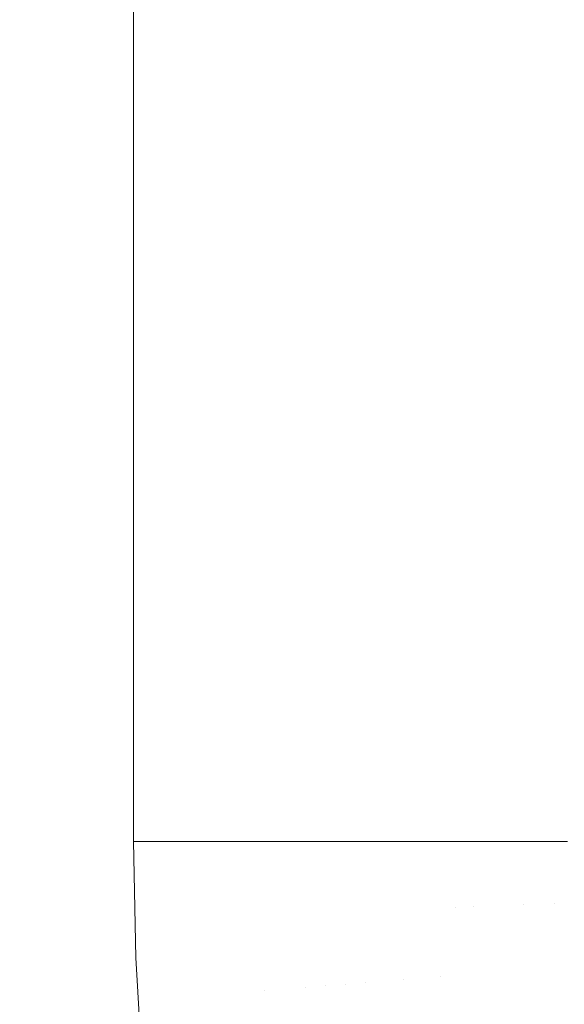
# Model space of a CAD drawing. Header units: centimetres. Extents: x -21.6 to 22.7, y 3.4 to 5.2.
# Tile 126 of 256: x -6.806 to -6.7397, y 3.8804 to 4.0002. Entities that reach past the tile are written whole.
import ezdxf

# ---------------------------------------------------------------- set-up
doc = ezdxf.new("R2010")
doc.units = ezdxf.units.CM
doc.header["$LTSCALE"] = 2.54
doc.layers.add('Lucido design-1', color=7, linetype='Continuous')

# ---------------------------------------------------------------- blocks, each defined once
blk = doc.blocks.new('Gruppo-4-1')
at = {"color": 7, "linetype": 'Continuous', "lineweight": 9}
blk.add_3dface([(-21.50342, 5.10021, -1872.21551), (-21.50342, 3.50021, -1872.21551), (22.63035, 3.50021, -1872.21551), (22.63035, 5.10021, -1872.21551)], dxfattribs=at)
for points, invisible_edges in [([(-21.50342, 3.50021, -1873.01551), (-21.50342, 5.10021, -1873.01551), (-6.79217, 5.10021, -1873.01551), (-6.79217, 3.90021, -1873.01551)], 8), ([(-6.79046, 5.10021, -1873.01549), (-6.79046, 3.90021, -1873.01549), (-6.79217, 3.90021, -1873.01551), (-6.79217, 5.10021, -1873.01551)], 1), ([(-6.78957, 3.90021, -1873.01545), (-6.79046, 3.90021, -1873.01549), (-6.79046, 5.10021, -1873.01549), (-6.78953, 5.10021, -1873.01545)], 10), ([(-6.78953, 5.10021, -1873.01545), (-6.78768, 5.10021, -1873.01537), (-6.78768, 3.90021, -1873.01537), (-6.78957, 3.90021, -1873.01545)], 10), ([(-6.7849, 3.90021, -1873.01513), (-6.78768, 3.90021, -1873.01537), (-6.78768, 5.10021, -1873.01537), (-6.78681, 5.10021, -1873.01529)], 10), ([(-6.78681, 5.10021, -1873.01529), (-6.7849, 5.10021, -1873.01513), (-6.7849, 3.90021, -1873.01513)], 10), ([(-6.78211, 3.90021, -1873.01478), (-6.78439, 3.90021, -1873.01507), (-6.7849, 5.10021, -1873.01513), (-6.78258, 5.10021, -1873.01484)], 10), ([(-6.78439, 3.90021, -1873.01507), (-6.7849, 3.90021, -1873.01513), (-6.7849, 5.10021, -1873.01513)], 10), ([(-6.78258, 5.10021, -1873.01484), (-6.78211, 5.10021, -1873.01478), (-6.78211, 3.90021, -1873.01478)], 10), ([(-6.78211, 3.90021, -1873.01478), (-6.78211, 5.10021, -1873.01478), (-6.78114, 5.10021, -1873.01462)], 9), ([(-6.78114, 5.10021, -1873.01462), (-6.77932, 5.10021, -1873.01431), (-6.77932, 3.90021, -1873.01431), (-6.78211, 3.90021, -1873.01478)], 10), ([(-6.77672, 3.90021, -1873.01377), (-6.77926, 3.90021, -1873.0143), (-6.77932, 5.10021, -1873.01431), (-6.77818, 5.10021, -1873.01407)], 10), ([(-6.77926, 3.90021, -1873.0143), (-6.77932, 3.90021, -1873.01431), (-6.77932, 5.10021, -1873.01431)], 10), ([(-6.77818, 5.10021, -1873.01407), (-6.77668, 5.10021, -1873.01376), (-6.77672, 3.90021, -1873.01377)], 10), ([(-6.77668, 5.10021, -1873.01376), (-6.77653, 5.10021, -1873.01373), (-6.77653, 3.90021, -1873.01373), (-6.77672, 3.90021, -1873.01377)], 10), ([(-6.77373, 3.90021, -1873.01302), (-6.7742, 3.90021, -1873.01314), (-6.77653, 5.10021, -1873.01373), (-6.77516, 5.10021, -1873.01338)], 10), ([(-6.7742, 3.90021, -1873.01314), (-6.77653, 3.90021, -1873.01373), (-6.77653, 5.10021, -1873.01373)], 10), ([(-6.77516, 5.10021, -1873.01338), (-6.77373, 5.10021, -1873.01302), (-6.77373, 3.90021, -1873.01302)], 10), ([(-6.77093, 3.90021, -1873.0122), (-6.77373, 3.90021, -1873.01302), (-6.77373, 5.10021, -1873.01302), (-6.77206, 5.10021, -1873.01253)], 10), ([(-6.77206, 5.10021, -1873.01253), (-6.77093, 5.10021, -1873.0122), (-6.77093, 3.90021, -1873.0122)], 10), ([(-6.76925, 3.90021, -1873.01162), (-6.77093, 3.90021, -1873.0122), (-6.77093, 5.10021, -1873.0122), (-6.77048, 5.10021, -1873.01204)], 10), ([(-6.77048, 5.10021, -1873.01204), (-6.7689, 5.10021, -1873.0115), (-6.76925, 3.90021, -1873.01162)], 10), ([(-6.7689, 5.10021, -1873.0115), (-6.76814, 5.10021, -1873.01124), (-6.76814, 3.90021, -1873.01124), (-6.76925, 3.90021, -1873.01162)], 10), ([(-6.76814, 5.10021, -1873.01124), (-6.76534, 5.10021, -1873.01016), (-6.76534, 3.90021, -1873.01016), (-6.76682, 3.90021, -1873.01073)], 10), ([(-6.76682, 3.90021, -1873.01073), (-6.76814, 3.90021, -1873.01124), (-6.76814, 5.10021, -1873.01124)], 10), ([(-6.76442, 3.90021, -1873.00976), (-6.76534, 3.90021, -1873.01016), (-6.76534, 5.10021, -1873.01016), (-6.76405, 5.10021, -1873.0096)], 10), ([(-6.76405, 5.10021, -1873.0096), (-6.76255, 5.10021, -1873.00895), (-6.76255, 3.90021, -1873.00895), (-6.76442, 3.90021, -1873.00976)], 10), ([(-6.75976, 3.90021, -1873.0076), (-6.76255, 3.90021, -1873.00895), (-6.76255, 5.10021, -1873.00895), (-6.76076, 5.10021, -1873.00808)], 10), ([(-6.76076, 5.10021, -1873.00808), (-6.75976, 5.10021, -1873.0076), (-6.75976, 3.90021, -1873.0076)], 10), ([(-6.75976, 5.10021, -1873.0076), (-6.75699, 5.10021, -1873.00612), (-6.75699, 3.90021, -1873.00612), (-6.75974, 3.90021, -1873.00759)], 10), ([(-6.75974, 3.90021, -1873.00759), (-6.75976, 3.90021, -1873.0076), (-6.75976, 5.10021, -1873.0076)], 10), ([(-6.75524, 3.90021, -1873.00509), (-6.75699, 3.90021, -1873.00612), (-6.75699, 5.10021, -1873.00612), (-6.75575, 5.10021, -1873.00539)], 10), ([(-6.75575, 5.10021, -1873.00539), (-6.75422, 5.10021, -1873.00449), (-6.75422, 3.90021, -1873.00449), (-6.75524, 3.90021, -1873.00509)], 10), ([(-6.75306, 3.90021, -1873.00374), (-6.75422, 3.90021, -1873.00449), (-6.75422, 5.10021, -1873.00449), (-6.75239, 5.10021, -1873.0033)], 10), ([(-6.75239, 5.10021, -1873.0033), (-6.75147, 5.10021, -1873.00271), (-6.75147, 3.90021, -1873.00271), (-6.75306, 3.90021, -1873.00374)], 10), ([(-6.75093, 3.90021, -1873.00232), (-6.75147, 3.90021, -1873.00271), (-6.75147, 5.10021, -1873.00271), (-6.7507, 5.10021, -1873.00216)], 10), ([(-6.7507, 5.10021, -1873.00216), (-6.74874, 5.10021, -1873.00078), (-6.74874, 3.90021, -1873.00078), (-6.75093, 3.90021, -1873.00232)], 10), ([(-6.74682, 3.90021, -1872.9993), (-6.74874, 3.90021, -1873.00078), (-6.74874, 5.10021, -1873.00078), (-6.74733, 5.10021, -1872.99969)], 10), ([(-6.74733, 5.10021, -1872.99969), (-6.74603, 5.10021, -1872.9987), (-6.74603, 3.90021, -1872.9987), (-6.74682, 3.90021, -1872.9993)], 10), ([(-6.74485, 3.90021, -1872.99771), (-6.74603, 3.90021, -1872.9987), (-6.74603, 5.10021, -1872.9987), (-6.74565, 5.10021, -1872.99837)], 10), ([(-6.74335, 3.90021, -1872.99645), (-6.74485, 3.90021, -1872.99771), (-6.74565, 5.10021, -1872.99837), (-6.74397, 5.10021, -1872.99697)], 10), ([(-6.74397, 5.10021, -1872.99697), (-6.74335, 5.10021, -1872.99645), (-6.74335, 3.90021, -1872.99645)], 10), ([(-6.74195, 5.10021, -1872.9952), (-6.74195, 3.90021, -1872.9952), (-6.74335, 3.90021, -1872.99645), (-6.74335, 5.10021, -1872.99645)], 5), ([(-6.74195, 5.10021, -1872.9952), (-6.73932, 5.10021, -1872.9927), (-6.73932, 3.90021, -1872.9927), (-6.74107, 3.90021, -1872.99437)], 10), ([(-6.74107, 3.90021, -1872.99437), (-6.74195, 3.90021, -1872.9952), (-6.74195, 5.10021, -1872.9952)], 10), ([(-6.79217, 3.90021, -1873.01551), (-6.79189, 3.88606, -1873.01551), (-21.50342, 3.50021, -1873.01551)], 10), ([(-6.79189, 3.88606, -1873.01551), (-6.79217, 3.90021, -1873.01551), (-6.79046, 3.90021, -1873.01549)], 8), ([(-6.79046, 3.90021, -1873.01549), (-6.78989, 3.8604, -1873.01551), (-6.79097, 3.87086, -1873.01551), (-6.79189, 3.88606, -1873.01551)], 9), ([(-6.79046, 3.90021, -1873.01549), (-6.78957, 3.90021, -1873.01545), (-6.78739, 3.8608, -1873.01547)], 10), ([(-6.78739, 3.8608, -1873.01547), (-6.78989, 3.8604, -1873.01551), (-6.79046, 3.90021, -1873.01549)], 11), ([(-6.78957, 3.90021, -1873.01545), (-6.78768, 3.90021, -1873.01537), (-6.78482, 3.86122, -1873.01532)], 10), ([(-6.78482, 3.86122, -1873.01532), (-6.78739, 3.8608, -1873.01547), (-6.78957, 3.90021, -1873.01545)], 11), ([(-6.78482, 3.86122, -1873.01532), (-6.78768, 3.90021, -1873.01537), (-6.7849, 3.90021, -1873.01513)], 9), ([(-6.7849, 3.90021, -1873.01513), (-6.78439, 3.90021, -1873.01507), (-6.78225, 3.86163, -1873.01508)], 10), ([(-6.78225, 3.86163, -1873.01508), (-6.78482, 3.86122, -1873.01532), (-6.7849, 3.90021, -1873.01513)], 11), ([(-6.78439, 3.90021, -1873.01507), (-6.78211, 3.90021, -1873.01478), (-6.7797, 3.86204, -1873.01474), (-6.78225, 3.86163, -1873.01508)], 14), ([(-6.7797, 3.86204, -1873.01474), (-6.78211, 3.90021, -1873.01478), (-6.77932, 3.90021, -1873.01431)], 9), ([(-6.77932, 3.90021, -1873.01431), (-6.77926, 3.90021, -1873.0143), (-6.77717, 3.86245, -1873.0143), (-6.7797, 3.86204, -1873.01474)], 14), ([(-6.77717, 3.86245, -1873.0143), (-6.77926, 3.90021, -1873.0143), (-6.77623, 3.88208, -1873.01377)], 11), ([(-6.77926, 3.90021, -1873.0143), (-6.77672, 3.90021, -1873.01377), (-6.77623, 3.88208, -1873.01377)], 10), ([(-6.77623, 3.88208, -1873.01377), (-6.77672, 3.90021, -1873.01377), (-6.77653, 3.90021, -1873.01373)], 9), ([(-6.77653, 3.90021, -1873.01373), (-6.7742, 3.90021, -1873.01314), (-6.77372, 3.88227, -1873.01315), (-6.77623, 3.88208, -1873.01377)], 14), ([(-6.77372, 3.88227, -1873.01315), (-6.7742, 3.90021, -1873.01314), (-6.77373, 3.90021, -1873.01302)], 9), ([(-6.77373, 3.90021, -1873.01302), (-6.77093, 3.90021, -1873.0122), (-6.77123, 3.88246, -1873.01244)], 10), ([(-6.77123, 3.88246, -1873.01244), (-6.77372, 3.88227, -1873.01315), (-6.77373, 3.90021, -1873.01302)], 11), ([(-6.76877, 3.88265, -1873.01164), (-6.77123, 3.88246, -1873.01244), (-6.77093, 3.90021, -1873.0122)], 11), ([(-6.77093, 3.90021, -1873.0122), (-6.76925, 3.90021, -1873.01162), (-6.76877, 3.88265, -1873.01164)], 10), ([(-6.76877, 3.88265, -1873.01164), (-6.76925, 3.90021, -1873.01162), (-6.76814, 3.90021, -1873.01124)], 9), ([(-6.76635, 3.88284, -1873.01075), (-6.76877, 3.88265, -1873.01164), (-6.76814, 3.90021, -1873.01124)], 11), ([(-6.76814, 3.90021, -1873.01124), (-6.76682, 3.90021, -1873.01073), (-6.76635, 3.88284, -1873.01075)], 10), ([(-6.76635, 3.88284, -1873.01075), (-6.76682, 3.90021, -1873.01073), (-6.76534, 3.90021, -1873.01016)], 9), ([(-6.76395, 3.88303, -1873.00978), (-6.76635, 3.88284, -1873.01075), (-6.76534, 3.90021, -1873.01016)], 11), ([(-6.76534, 3.90021, -1873.01016), (-6.76442, 3.90021, -1873.00976), (-6.76395, 3.88303, -1873.00978)], 10), ([(-6.76395, 3.88303, -1873.00978), (-6.76442, 3.90021, -1873.00976), (-6.76255, 3.90021, -1873.00895)], 9), ([(-6.76255, 3.90021, -1873.00895), (-6.7616, 3.88321, -1873.00872), (-6.76395, 3.88303, -1873.00978)], 11), ([(-6.75929, 3.88339, -1873.00759), (-6.7616, 3.88321, -1873.00872), (-6.76255, 3.90021, -1873.00895), (-6.75976, 3.90021, -1873.0076)], 11), ([(-6.75976, 3.90021, -1873.0076), (-6.75974, 3.90021, -1873.00759), (-6.75929, 3.88339, -1873.00759)], 10), ([(-6.75974, 3.90021, -1873.00759), (-6.75699, 3.90021, -1873.00612), (-6.75702, 3.88357, -1873.00638), (-6.75929, 3.88339, -1873.00759)], 14), ([(-6.75479, 3.88374, -1873.0051), (-6.75702, 3.88357, -1873.00638), (-6.75699, 3.90021, -1873.00612)], 11), ([(-6.75699, 3.90021, -1873.00612), (-6.75524, 3.90021, -1873.00509), (-6.75479, 3.88374, -1873.0051)], 10), ([(-6.75479, 3.88374, -1873.0051), (-6.75524, 3.90021, -1873.00509), (-6.75295, 3.89218, -1873.00375)], 11), ([(-6.75295, 3.89218, -1873.00375), (-6.75524, 3.90021, -1873.00509), (-6.75422, 3.90021, -1873.00449)], 9), ([(-6.75422, 3.90021, -1873.00449), (-6.75306, 3.90021, -1873.00374), (-6.75295, 3.89218, -1873.00375)], 10), ([(-6.75295, 3.89218, -1873.00375), (-6.75306, 3.90021, -1873.00374), (-6.75147, 3.90021, -1873.00271)], 9), ([(-6.75147, 3.90021, -1873.00271), (-6.75082, 3.89227, -1873.00233), (-6.75295, 3.89218, -1873.00375)], 11), ([(-6.75147, 3.90021, -1873.00271), (-6.75093, 3.90021, -1873.00232), (-6.75082, 3.89227, -1873.00233)], 10), ([(-6.75082, 3.89227, -1873.00233), (-6.75093, 3.90021, -1873.00232), (-6.74874, 3.90021, -1873.00078), (-6.74874, 3.89234, -1873.00085)], 13), ([(-6.74874, 3.89234, -1873.00085), (-6.74874, 3.90021, -1873.00078), (-6.74682, 3.90021, -1872.9993), (-6.74671, 3.89242, -1872.99931)], 13), ([(-6.74671, 3.89242, -1872.99931), (-6.74682, 3.90021, -1872.9993), (-6.74603, 3.90021, -1872.9987)], 9), ([(-6.74474, 3.8925, -1872.99772), (-6.74671, 3.89242, -1872.99931), (-6.74603, 3.90021, -1872.9987)], 11), ([(-6.74603, 3.90021, -1872.9987), (-6.74485, 3.90021, -1872.99771), (-6.74474, 3.8925, -1872.99772)], 10), ([(-6.74474, 3.8925, -1872.99772), (-6.74485, 3.90021, -1872.99771), (-6.74335, 3.90021, -1872.99645)], 9), ([(-6.74335, 3.90021, -1872.99645), (-6.74282, 3.89257, -1872.99607), (-6.74474, 3.8925, -1872.99772)], 11), ([(-6.74282, 3.89257, -1872.99607), (-6.74335, 3.90021, -1872.99645), (-6.74195, 3.90021, -1872.9952)], 9), ([(-6.74096, 3.89264, -1872.99438), (-6.74282, 3.89257, -1872.99607), (-6.74195, 3.90021, -1872.9952)], 11), ([(-6.74195, 3.90021, -1872.9952), (-6.74107, 3.90021, -1872.99437), (-6.74096, 3.89264, -1872.99438)], 10), ([(-6.74096, 3.89264, -1872.99438), (-6.74107, 3.90021, -1872.99437), (-6.73932, 3.90021, -1872.9927), (-6.73916, 3.89271, -1872.99264)], 13), ([(-6.75295, 3.89218, -1873.00375), (-6.75262, 3.88391, -1873.00375), (-6.75479, 3.88374, -1873.0051)], 11), ([(-6.75082, 3.89227, -1873.00233), (-6.75049, 3.88408, -1873.00233), (-6.75262, 3.88391, -1873.00375), (-6.75295, 3.89218, -1873.00375)], 15), ([(-6.74874, 3.89234, -1873.00085), (-6.74841, 3.88424, -1873.00085), (-6.75049, 3.88408, -1873.00233), (-6.75082, 3.89227, -1873.00233)], 15), ([(-6.74671, 3.89242, -1872.99931), (-6.74639, 3.88439, -1872.99931), (-6.74841, 3.88424, -1873.00085), (-6.74874, 3.89234, -1873.00085)], 15), ([(-6.74474, 3.8925, -1872.99772), (-6.74442, 3.88455, -1872.99772), (-6.74639, 3.88439, -1872.99931), (-6.74671, 3.89242, -1872.99931)], 15), ([(-6.74282, 3.89257, -1872.99607), (-6.74251, 3.8847, -1872.99607), (-6.74442, 3.88455, -1872.99772), (-6.74474, 3.8925, -1872.99772)], 15), ([(-6.74096, 3.89264, -1872.99438), (-6.74065, 3.88484, -1872.99438), (-6.74251, 3.8847, -1872.99607), (-6.74282, 3.89257, -1872.99607)], 15), ([(-6.73916, 3.89271, -1872.99264), (-6.73885, 3.88498, -1872.99264), (-6.74065, 3.88484, -1872.99438), (-6.74096, 3.89264, -1872.99438)], 15), ([(-6.79189, 3.88606, -1873.01551), (-6.79097, 3.87086, -1873.01551), (-21.50342, 3.50021, -1873.01551)], 10), ([(-6.74387, 3.87636, -1872.99772), (-6.74442, 3.88455, -1872.99772), (-6.74251, 3.8847, -1872.99607), (-6.74196, 3.87659, -1872.99607)], 15), ([(-6.74196, 3.87659, -1872.99607), (-6.74251, 3.8847, -1872.99607), (-6.74065, 3.88484, -1872.99438), (-6.74011, 3.87681, -1872.99438)], 15), ([(-6.74011, 3.87681, -1872.99438), (-6.74065, 3.88484, -1872.99438), (-6.73885, 3.88498, -1872.99264), (-6.73831, 3.87702, -1872.99264)], 15), ([(-6.75929, 3.88339, -1873.00759), (-6.75702, 3.88357, -1873.00638), (-6.75643, 3.87487, -1873.00638)], 11), ([(-6.75643, 3.87487, -1873.00638), (-6.75702, 3.88357, -1873.00638), (-6.75479, 3.88374, -1873.0051), (-6.75421, 3.87514, -1873.0051)], 15), ([(-6.75421, 3.87514, -1873.0051), (-6.75479, 3.88374, -1873.0051), (-6.75262, 3.88391, -1873.00375), (-6.75204, 3.87539, -1873.00375)], 15), ([(-6.75204, 3.87539, -1873.00375), (-6.75262, 3.88391, -1873.00375), (-6.75049, 3.88408, -1873.00233), (-6.74992, 3.87564, -1873.00233)], 15), ([(-6.74992, 3.87564, -1873.00233), (-6.75049, 3.88408, -1873.00233), (-6.74841, 3.88424, -1873.00085), (-6.74785, 3.87589, -1873.00085)], 15), ([(-6.74785, 3.87589, -1873.00085), (-6.74841, 3.88424, -1873.00085), (-6.74639, 3.88439, -1872.99931), (-6.74583, 3.87613, -1872.99931)], 15), ([(-6.74583, 3.87613, -1872.99931), (-6.74639, 3.88439, -1872.99931), (-6.74442, 3.88455, -1872.99772), (-6.74387, 3.87636, -1872.99772)], 15), ([(-6.77372, 3.88227, -1873.01315), (-6.77215, 3.86326, -1873.01315), (-6.77465, 3.86286, -1873.01377), (-6.77623, 3.88208, -1873.01377)], 15), ([(-6.77123, 3.88246, -1873.01244), (-6.76968, 3.86366, -1873.01244), (-6.77215, 3.86326, -1873.01315), (-6.77372, 3.88227, -1873.01315)], 15), ([(-6.76724, 3.86405, -1873.01164), (-6.76968, 3.86366, -1873.01244), (-6.77123, 3.88246, -1873.01244), (-6.76877, 3.88265, -1873.01164)], 15), ([(-6.76877, 3.88265, -1873.01164), (-6.76635, 3.88284, -1873.01075), (-6.76483, 3.86444, -1873.01075), (-6.76724, 3.86405, -1873.01164)], 15), ([(-6.76245, 3.86482, -1873.00978), (-6.76483, 3.86444, -1873.01075), (-6.76635, 3.88284, -1873.01075), (-6.76395, 3.88303, -1873.00978)], 15), ([(-6.76395, 3.88303, -1873.00978), (-6.7616, 3.88321, -1873.00872), (-6.76012, 3.8652, -1873.00872), (-6.76245, 3.86482, -1873.00978)], 15), ([(-6.75782, 3.86557, -1873.00759), (-6.76012, 3.8652, -1873.00872), (-6.7616, 3.88321, -1873.00872), (-6.75929, 3.88339, -1873.00759)], 15), ([(-6.75782, 3.86557, -1873.00759), (-6.75929, 3.88339, -1873.00759), (-6.75643, 3.87487, -1873.00638)], 11), ([(-6.77623, 3.88208, -1873.01377), (-6.77465, 3.86286, -1873.01377), (-6.77717, 3.86245, -1873.0143)], 11)]:
    blk.add_3dface(points, dxfattribs=dict(at, invisible_edges=invisible_edges))
blk = doc.blocks.new('Gruppo-5-1')
at = {"color": 7}
blk.add_blockref('Gruppo-4-1', (0, 0), dxfattribs=at)

msp = doc.modelspace()

# ---------------------------------------------------------------- block references
at = {"layer": 'Lucido design-1', "color": 7}
msp.add_blockref('Gruppo-5-1', (0, 0), dxfattribs=at)

doc.saveas('drawing.dxf')
